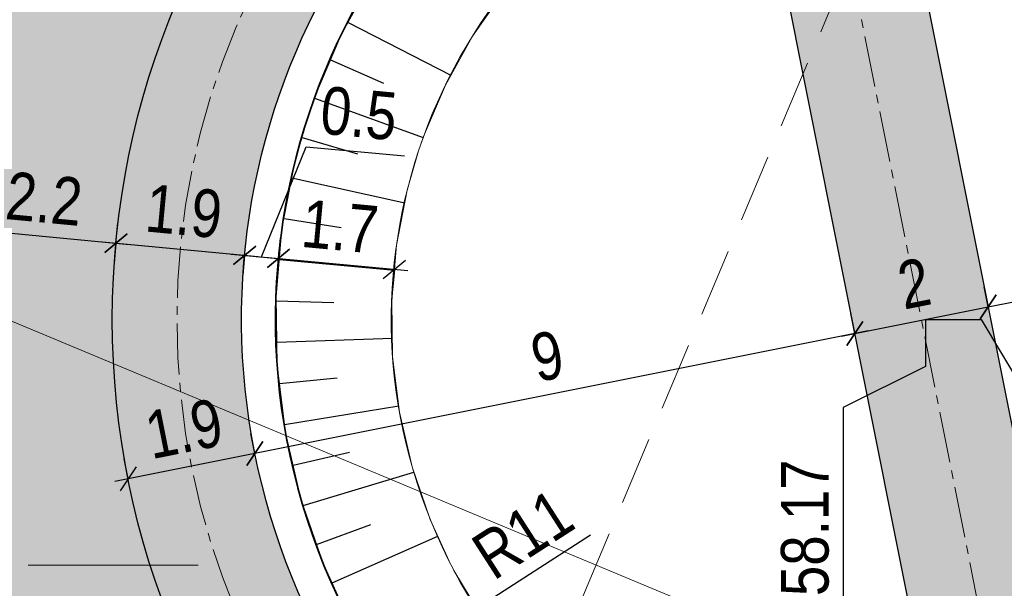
# Model space of a CAD drawing. Header units: metres. Extents: x 0 to 5465380, y 0 to 5925815.
# Tile 89 of 141: x 5463945 to 5463959, y 5925512 to 5925520. Entities that reach past the tile are written whole.
import ezdxf

# ---------------------------------------------------------------- set-up
doc = ezdxf.new("R2010")
doc.units = ezdxf.units.M
doc.linetypes.add('CENTER2', pattern=[1.125, 0.75, -0.125, 0.125, -0.125])
doc.linetypes.add('PRZER2-1', pattern=[3, 2, -1])
for name, color, linetype, lineweight in [('$DR - obrzeże 8x30', 34, 'Continuous', 30), ('$DR - osie ścieżek', 7, 'CENTER2', 15), ('$DR - wyp. chodnik', 44, 'Continuous', 5), ('$DR - zał. mapa', 250, 'Continuous', 0)]:
    doc.layers.add(name, color=color, linetype=linetype, lineweight=lineweight)
for name, color, linetype in [('$DR - wymiary', 7, 'Continuous'), ('AecObjExplode_rys 1_Vport_D5A', 7, 'Continuous'), ('AecObjExplode_rys 3_Vport_DDD', 7, 'Continuous'), ('AecObjExplode_rys 4_Vport_E22', 7, 'Continuous'), ('C-DROGI-KORYTARZE', 7, 'Continuous'), ('C-DZIALKI', 5, 'Continuous')]:
    doc.layers.add(name, color=color, linetype=linetype)
for name, color, linetype, lineweight, true_color in [('CC_Inne', 7, 'Continuous', 18, 0x0a0909), ('CC_Kanalizacja', 7, 'Continuous', 18, 0x803300), ('CC_Zakrzewienie', 7, 'PRZER2-1', 18, 0x0a0909)]:
    doc.layers.add(name, color=color, linetype=linetype, lineweight=lineweight, true_color=true_color)
doc.styles.add('ARIAL 2', font='ARIALN.TTF')
doc.dimstyles.new('LINIOWY', dxfattribs={"dimtxt": 0.7, "dimasz": 0.3, "dimexe": 0.3, "dimexo": 0, "dimgap": 0.2, "dimtad": 1, "dimzin": 9, "dimdsep": 46, "dimtxsty": 'ARIAL 2', "dimblk": 'OBLIQUE', "dimcen": 0, "dimdle": 0.2, "dimclrd": 7, "dimclre": 7, "dimclrt": 1, "dimadec": 0, "dimazin": 0, "dimtfac": 1, "dimtofl": 0, "dimtmove": 1, "dimatfit": 3, "dimldrblk": 'OBLIQUE', "dimfxl": 0.3, "dimfxlon": 1, "dimtolj": 1, "dimtzin": 1, "dimarcsym": 0})
doc.dimstyles.new('LINIOWY$4', dxfattribs={"dimtxt": 0.7, "dimasz": 0.3, "dimexe": 0.3, "dimexo": 0, "dimgap": 0.2, "dimtad": 1, "dimzin": 9, "dimdsep": 46, "dimtxsty": 'ARIAL 2', "dimblk1": 'OBLIQUE', "dimsah": 1, "dimcen": 0, "dimdle": 0.2, "dimclrd": 7, "dimclre": 7, "dimclrt": 1, "dimadec": 0, "dimazin": 0, "dimtfac": 1, "dimtofl": 0, "dimtmove": 1, "dimatfit": 3, "dimldrblk": 'OBLIQUE', "dimfxl": 0.3, "dimfxlon": 1, "dimtolj": 1, "dimtzin": 1, "dimarcsym": 0})
pattern_1 = [(37.5, (500, 0), (-0.01600031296, 0.48941323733), [0, -0.38608, 0, -0.4318, 0, -0.41275]), (7.5, (500, 0), (0.44952328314, 0.71682510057), [0, -0.20828, 0, -0.34798, 0, -0.13335]), (327.5, (499.6876, 0), (0.790992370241, 0.001437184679), [0, -0.127, 0, -0.4572, 0, -0.5969]), (317.5, (499.6876, 0), (0.76355645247, 0.22292932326), [0, -0.0635, 0, -0.29972, 0, -0.3429])]

# ---------------------------------------------------------------- blocks, each defined once
blk = doc.blocks.new('GK.6640.1913.2022 szara')
at = {"layer": 'CC_Inne', "color": 252}
blk.add_lwpolyline([(5463944.981, 5925512.264), (5463947.481, 5925512.264)], dxfattribs=at)
at = {"layer": 'CC_Kanalizacja', "color": 252}
blk.add_lwpolyline([(5463977.091, 5925502.281), (5463968.975, 5925505.74), (5463943.447, 5925516.384), (5463926.261, 5925523.627)], dxfattribs=at)
at = {"layer": 'CC_Zakrzewienie', "color": 252, "ltscale": 0.5}
blk.add_lwpolyline([(5463977.65, 5925569.937), (5463958.717, 5925565.368), (5463950.876, 5925547.321), (5463930.646, 5925543.783), (5463929.241, 5925503.739), (5463946.136, 5925495.218)], close=True, dxfattribs=at)
blk = doc.blocks.new('*D45')
at = {"layer": '$DR - wymiary', "color": 7, "lineweight": -2, "transparency": 16777216}
blk.add_line((5463963.542, 5925513.291), (5463967.814, 5925511.238), dxfattribs=at)
at = {"layer": '$DR - wymiary', "color": 7, "transparency": 16777216}
blk.add_solid([(5463967.836, 5925511.283), (5463967.793, 5925511.193), (5463968.085, 5925511.108)], dxfattribs=at)
at = {"layer": 'Defpoints', "color": 0, "transparency": 16777216}
for p in [(5463958.17, 5925515.873), (5463968.085, 5925511.108)]:
    blk.add_point(p, dxfattribs=at)
at = {"layer": '$DR - wymiary', "color": 1, "transparency": 16777216, "insert": (5463964.529, 5925513.429), "char_height": 0.7, "attachment_point": 5, "rotation": 334.3339, "style": 'ARIAL 2'}
blk.add_mtext('\\A1;R11', dxfattribs=at)
blk = doc.blocks.new('_OBLIQUE')
at = {"color": 0, "linetype": 'ByBlock'}
blk.add_line((-0.5, -0.5), (0.5, 0.5), dxfattribs=at)
blk = doc.blocks.new('*D46')
at = {"layer": '$DR - wymiary', "color": 7, "lineweight": -2, "transparency": 16777216}
blk.add_line((5463953.247, 5925512.705), (5463949.172, 5925510.083), dxfattribs=at)
at = {"layer": '$DR - wymiary', "color": 7, "transparency": 16777216}
blk.add_solid([(5463949.145, 5925510.125), (5463949.199, 5925510.041), (5463948.92, 5925509.921)], dxfattribs=at)
at = {"layer": 'Defpoints', "color": 0, "transparency": 16777216}
for p in [(5463958.17, 5925515.873), (5463948.92, 5925509.921)]:
    blk.add_point(p, dxfattribs=at)
at = {"layer": '$DR - wymiary', "color": 1, "transparency": 16777216, "insert": (5463952.251, 5925512.72), "char_height": 0.7, "attachment_point": 5, "rotation": 32.7584, "style": 'ARIAL 2'}
blk.add_mtext('\\A1;R11', dxfattribs=at)
blk = doc.blocks.new('*D74')
at = {"layer": '$DR - wymiary', "color": 7, "lineweight": -2, "transparency": 16777216}
for p, q in [((5463944.061, 5925517.199), (5463944.09, 5925517.498)), ((5463946.273, 5925516.991), (5463946.301, 5925517.29)), ((5463943.862, 5925517.218), (5463946.472, 5925516.973))]:
    blk.add_line(p, q, dxfattribs=at)
at = {"layer": 'Defpoints', "color": 0, "transparency": 16777216}
for p in [(5463944.061, 5925517.199), (5463946.273, 5925516.991), (5463946.273, 5925516.991)]:
    blk.add_point(p, dxfattribs=at)
at = {"layer": '$DR - wymiary', "color": 7, "lineweight": -2, "transparency": 16777216, "xscale": 0.3, "yscale": 0.3, "zscale": 0.3}
for p, rotation in [((5463944.061, 5925517.199), 174.6285203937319), ((5463946.273, 5925516.991), 354.6285203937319)]:
    blk.add_blockref('_OBLIQUE', p, dxfattribs=dict(at, rotation=rotation))
at = {"layer": '$DR - wymiary', "color": 1, "transparency": 16777216, "insert": (5463945.219, 5925517.644), "char_height": 0.7, "attachment_point": 5, "rotation": 354.6285, "style": 'ARIAL 2'}
blk.add_mtext('\\A1;2.2', dxfattribs=at)
blk = doc.blocks.new('*D75')
at = {"layer": '$DR - wymiary', "color": 7, "lineweight": -2, "transparency": 16777216}
for p, q in [((5463946.074, 5925517.01), (5463948.363, 5925516.795)), ((5463946.273, 5925516.991), (5463946.245, 5925516.693)), ((5463948.164, 5925516.813), (5463948.136, 5925516.515))]:
    blk.add_line(p, q, dxfattribs=at)
at = {"layer": 'Defpoints', "color": 0, "transparency": 16777216}
for p in [(5463946.273, 5925516.991), (5463948.164, 5925516.813), (5463948.164, 5925516.813)]:
    blk.add_point(p, dxfattribs=at)
at = {"layer": '$DR - wymiary', "color": 7, "lineweight": -2, "transparency": 16777216, "xscale": 0.3, "yscale": 0.3, "zscale": 0.3}
for p, rotation in [((5463946.273, 5925516.991), 174.6285203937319), ((5463948.164, 5925516.813), 354.6285203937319)]:
    blk.add_blockref('_OBLIQUE', p, dxfattribs=dict(at, rotation=rotation))
at = {"layer": '$DR - wymiary', "color": 1, "transparency": 16777216, "insert": (5463947.271, 5925517.457), "char_height": 0.7, "attachment_point": 5, "rotation": 354.6285, "style": 'ARIAL 2'}
blk.add_mtext('\\A1;1.9', dxfattribs=at)
blk = doc.blocks.new('*D76')
at = {"layer": '$DR - wymiary', "color": 7, "lineweight": -2, "transparency": 16777216}
for p, q in [((5463948.413, 5925516.79), (5463949.069, 5925518.408)), ((5463949.069, 5925518.408), (5463950.512, 5925518.272)), ((5463948.662, 5925516.767), (5463948.69, 5925517.065)), ((5463947.965, 5925516.832), (5463948.861, 5925516.748)), ((5463948.164, 5925516.813), (5463948.136, 5925516.515))]:
    blk.add_line(p, q, dxfattribs=at)
at = {"layer": 'Defpoints', "color": 0, "transparency": 16777216}
for p in [(5463948.164, 5925516.813), (5463948.662, 5925516.767), (5463948.662, 5925516.767)]:
    blk.add_point(p, dxfattribs=at)
at = {"layer": '$DR - wymiary', "color": 7, "lineweight": -2, "transparency": 16777216, "xscale": 0.3, "yscale": 0.3, "zscale": 0.3}
for p, rotation in [((5463948.164, 5925516.813), 174.6285203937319), ((5463948.662, 5925516.767), 354.6285203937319)]:
    blk.add_blockref('_OBLIQUE', p, dxfattribs=dict(at, rotation=rotation))
at = {"layer": '$DR - wymiary', "color": 1, "transparency": 16777216, "insert": (5463949.843, 5925518.895), "char_height": 0.7, "attachment_point": 5, "rotation": 354.6285, "style": 'ARIAL 2'}
blk.add_mtext('\\A1;0.5', dxfattribs=at)
blk = doc.blocks.new('*D77')
at = {"layer": '$DR - wymiary', "color": 7, "lineweight": -2, "transparency": 16777216}
for p, q in [((5463948.662, 5925516.767), (5463948.69, 5925517.065)), ((5463948.463, 5925516.785), (5463950.564, 5925516.588)), ((5463950.365, 5925516.607), (5463950.337, 5925516.308))]:
    blk.add_line(p, q, dxfattribs=at)
at = {"layer": 'Defpoints', "color": 0, "transparency": 16777216}
for p in [(5463948.662, 5925516.767), (5463950.365, 5925516.607), (5463950.365, 5925516.607)]:
    blk.add_point(p, dxfattribs=at)
at = {"layer": '$DR - wymiary', "color": 7, "lineweight": -2, "transparency": 16777216, "xscale": 0.3, "yscale": 0.3, "zscale": 0.3}
for p, rotation in [((5463948.662, 5925516.767), 174.6285203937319), ((5463950.365, 5925516.607), 354.6285203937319)]:
    blk.add_blockref('_OBLIQUE', p, dxfattribs=dict(at, rotation=rotation))
at = {"layer": '$DR - wymiary', "color": 1, "transparency": 16777216, "insert": (5463949.565, 5925517.236), "char_height": 0.7, "attachment_point": 5, "rotation": 354.6285, "style": 'ARIAL 2'}
blk.add_mtext('\\A1;1.7', dxfattribs=at)
blk = doc.blocks.new('*D90')
at = {"layer": '$DR - wymiary', "color": 7, "lineweight": -2, "transparency": 16777216}
for p, q in [((5463959.089, 5925516.056), (5463959.03, 5925516.35)), ((5463956.932, 5925515.625), (5463959.285, 5925516.095)), ((5463957.128, 5925515.664), (5463957.069, 5925515.959))]:
    blk.add_line(p, q, dxfattribs=at)
at = {"layer": 'Defpoints', "color": 0, "transparency": 16777216}
for p in [(5463959.089, 5925516.056), (5463959.089, 5925516.056), (5463957.128, 5925515.664)]:
    blk.add_point(p, dxfattribs=at)
at = {"layer": '$DR - wymiary', "color": 7, "lineweight": -2, "transparency": 16777216, "xscale": 0.3, "yscale": 0.3, "zscale": 0.3}
for p, rotation in [((5463959.089, 5925516.056), 11.29453824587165), ((5463957.128, 5925515.664), 191.2945382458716)]:
    blk.add_blockref('_OBLIQUE', p, dxfattribs=dict(at, rotation=rotation))
at = {"layer": '$DR - wymiary', "color": 1, "transparency": 16777216, "insert": (5463958.001, 5925516.401), "char_height": 0.7, "attachment_point": 5, "rotation": 11.2945, "style": 'ARIAL 2'}
blk.add_mtext('\\A1;2', dxfattribs=at)
blk = doc.blocks.new('*D91')
at = {"layer": '$DR - wymiary', "color": 7, "lineweight": -2, "transparency": 16777216}
for p, q in [((5463968.026, 5925517.841), (5463967.967, 5925518.135)), ((5463958.893, 5925516.017), (5463968.222, 5925517.88)), ((5463959.089, 5925516.056), (5463959.03, 5925516.35))]:
    blk.add_line(p, q, dxfattribs=at)
at = {"layer": 'Defpoints', "color": 0, "transparency": 16777216}
for p in [(5463968.026, 5925517.841), (5463968.026, 5925517.841), (5463959.089, 5925516.056)]:
    blk.add_point(p, dxfattribs=at)
at = {"layer": '$DR - wymiary', "color": 7, "lineweight": -2, "transparency": 16777216, "xscale": 0.3, "yscale": 0.3, "zscale": 0.3}
for p, rotation in [((5463968.026, 5925517.841), 11.29453824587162), ((5463959.089, 5925516.056), 191.2945382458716)]:
    blk.add_blockref('_OBLIQUE', p, dxfattribs=dict(at, rotation=rotation))
at = {"layer": '$DR - wymiary', "color": 1, "transparency": 16777216, "insert": (5463963.448, 5925517.495), "char_height": 0.7, "attachment_point": 5, "rotation": 11.2945, "style": 'ARIAL 2'}
blk.add_mtext('\\A1;9.1', dxfattribs=at)
blk = doc.blocks.new('*D93')
at = {"layer": '$DR - wymiary', "color": 7, "lineweight": -2, "transparency": 16777216}
for p, q in [((5463957.128, 5925515.664), (5463957.069, 5925515.959)), ((5463957.324, 5925515.704), (5463948.119, 5925513.865)), ((5463948.315, 5925513.904), (5463948.256, 5925514.199))]:
    blk.add_line(p, q, dxfattribs=at)
at = {"layer": 'Defpoints', "color": 0, "transparency": 16777216}
for p in [(5463957.128, 5925515.664), (5463948.315, 5925513.904), (5463948.315, 5925513.904)]:
    blk.add_point(p, dxfattribs=at)
at = {"layer": '$DR - wymiary', "color": 7, "lineweight": -2, "transparency": 16777216, "xscale": 0.3, "yscale": 0.3, "zscale": 0.3}
for p, rotation in [((5463957.128, 5925515.664), 11.2945382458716), ((5463948.315, 5925513.904), 191.2945382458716)]:
    blk.add_blockref('_OBLIQUE', p, dxfattribs=dict(at, rotation=rotation))
at = {"layer": '$DR - wymiary', "color": 1, "transparency": 16777216, "insert": (5463952.612, 5925515.331), "char_height": 0.7, "attachment_point": 5, "rotation": 11.2945, "style": 'ARIAL 2'}
blk.add_mtext('\\A1;9', dxfattribs=at)
blk = doc.blocks.new('*D94')
at = {"layer": '$DR - wymiary', "color": 7, "lineweight": -2, "transparency": 16777216}
for p, q in [((5463948.315, 5925513.904), (5463948.256, 5925514.199)), ((5463948.511, 5925513.943), (5463946.256, 5925513.493)), ((5463946.452, 5925513.532), (5463946.393, 5925513.826))]:
    blk.add_line(p, q, dxfattribs=at)
at = {"layer": 'Defpoints', "color": 0, "transparency": 16777216}
for p in [(5463948.315, 5925513.904), (5463946.452, 5925513.532), (5463946.452, 5925513.532)]:
    blk.add_point(p, dxfattribs=at)
at = {"layer": '$DR - wymiary', "color": 7, "lineweight": -2, "transparency": 16777216, "xscale": 0.3, "yscale": 0.3, "zscale": 0.3}
for p, rotation in [((5463948.315, 5925513.904), 11.2945382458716), ((5463946.452, 5925513.532), 191.2945382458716)]:
    blk.add_blockref('_OBLIQUE', p, dxfattribs=dict(at, rotation=rotation))
at = {"layer": '$DR - wymiary', "color": 1, "transparency": 16777216, "insert": (5463947.274, 5925514.265), "char_height": 0.7, "attachment_point": 5, "rotation": 11.2945, "style": 'ARIAL 2'}
blk.add_mtext('\\A1;1.9', dxfattribs=at)
blk = doc.blocks.new('*D125')
at = {"layer": '$DR - wymiary', "color": 7, "lineweight": -2, "transparency": 16777216}
blk.add_line((5463946.79, 5925502.921), (5463948.896, 5925505.318), dxfattribs=at)
at = {"layer": '$DR - wymiary', "color": 7, "transparency": 16777216}
blk.add_solid([(5463948.859, 5925505.351), (5463948.934, 5925505.285), (5463949.094, 5925505.543)], dxfattribs=at)
at = {"layer": 'Defpoints', "color": 0, "transparency": 16777216}
for p in [(5463958.17, 5925515.873), (5463949.094, 5925505.543)]:
    blk.add_point(p, dxfattribs=at)
at = {"layer": '$DR - wymiary', "color": 1, "transparency": 16777216, "insert": (5463947.326, 5925504.375), "char_height": 0.7, "attachment_point": 5, "rotation": 48.696, "style": 'ARIAL 2'}
blk.add_mtext('\\A1;R13.75', dxfattribs=at)
blk = doc.blocks.new('*D133')
at = {"layer": '$DR - wymiary', "color": 7, "lineweight": -2, "transparency": 16777216}
for p, q in [((5463958.17, 5925515.873), (5463958.986, 5925515.873)), ((5463958.986, 5925515.873), (5463959.586, 5925514.871)), ((5463959.586, 5925514.871), (5463964.552, 5925514.871))]:
    blk.add_line(p, q, dxfattribs=at)
at = {"layer": 'Defpoints', "color": 0, "transparency": 16777216}
for p in [(5463958.17, 5925515.873), (5463960.186, 5925514.871), (0, 0)]:
    blk.add_point(p, dxfattribs=at)
at = {"layer": '$DR - wymiary', "color": 1, "transparency": 16777216, "insert": (5463962.469, 5925515.428), "char_height": 0.7, "attachment_point": 5, "style": 'ARIAL 2'}
blk.add_mtext('\\A1;5925515.87', dxfattribs=at)
blk = doc.blocks.new('*D134')
at = {"layer": '$DR - wymiary', "color": 7, "lineweight": -2, "transparency": 16777216}
for p, q in [((5463958.17, 5925515.873), (5463958.17, 5925515.181)), ((5463958.17, 5925515.181), (5463956.957, 5925514.581)), ((5463956.957, 5925514.581), (5463956.957, 5925509.614))]:
    blk.add_line(p, q, dxfattribs=at)
at = {"layer": 'Defpoints', "color": 0, "transparency": 16777216}
for p in [(5463958.17, 5925515.873), (5463956.957, 5925513.981), (0, 0)]:
    blk.add_point(p, dxfattribs=at)
at = {"layer": '$DR - wymiary', "color": 1, "transparency": 16777216, "insert": (5463956.399, 5925511.698), "char_height": 0.7, "attachment_point": 5, "rotation": 90, "style": 'ARIAL 2'}
blk.add_mtext('\\A1;5463958.17', dxfattribs=at)
blk = doc.blocks.new('*D135')
at = {"layer": '$DR - wymiary', "color": 7, "lineweight": -2, "transparency": 16777216}
for p, q in [((5463954.935, 5925543.267), (5463950.079, 5925543.267)), ((5463955.535, 5925542.11), (5463954.935, 5925543.267)), ((5463956.528, 5925542.11), (5463955.535, 5925542.11))]:
    blk.add_line(p, q, dxfattribs=at)
at = {"layer": 'Defpoints', "color": 0, "transparency": 16777216}
for p in [(5463954.335, 5925543.267), (5463956.528, 5925542.11), (0, 0)]:
    blk.add_point(p, dxfattribs=at)
at = {"layer": '$DR - wymiary', "color": 1, "transparency": 16777216, "insert": (5463952.107, 5925543.825), "char_height": 0.7, "attachment_point": 5, "style": 'ARIAL 2'}
blk.add_mtext('\\A1;5925542.11', dxfattribs=at)
blk = doc.blocks.new('*D136')
at = {"layer": '$DR - wymiary', "color": 7, "lineweight": -2, "transparency": 16777216}
blk.add_line((5463956.528, 5925542.11), (5463956.528, 5925536.093), dxfattribs=at)
at = {"layer": 'Defpoints', "color": 0, "transparency": 16777216}
for p in [(5463956.528, 5925542.11), (5463956.528, 5925540.459), (0, 0)]:
    blk.add_point(p, dxfattribs=at)
at = {"layer": '$DR - wymiary', "color": 1, "transparency": 16777216, "insert": (5463955.971, 5925538.176), "char_height": 0.7, "attachment_point": 5, "rotation": 90, "style": 'ARIAL 2'}
blk.add_mtext('\\A1;5463956.53', dxfattribs=at)
blk = doc.blocks.new('*D137')
at = {"layer": '$DR - wymiary', "color": 7, "lineweight": -2, "transparency": 16777216}
blk.add_line((5463958.724, 5925585.382), (5463964.93, 5925585.382), dxfattribs=at)
at = {"layer": 'Defpoints', "color": 0, "transparency": 16777216}
for p in [(5463958.724, 5925585.382), (5463960.561, 5925585.382), (0, 0)]:
    blk.add_point(p, dxfattribs=at)
at = {"layer": '$DR - wymiary', "color": 1, "transparency": 16777216, "insert": (5463962.845, 5925585.94), "char_height": 0.7, "attachment_point": 5, "style": 'ARIAL 2'}
blk.add_mtext('\\A1;5925585.38', dxfattribs=at)
blk = doc.blocks.new('*D138')
at = {"layer": '$DR - wymiary', "color": 7, "lineweight": -2, "transparency": 16777216}
blk.add_line((5463958.724, 5925585.382), (5463958.724, 5925592.131), dxfattribs=at)
at = {"layer": 'Defpoints', "color": 0, "transparency": 16777216}
for p in [(5463958.724, 5925587.769), (5463958.724, 5925585.382), (0, 0)]:
    blk.add_point(p, dxfattribs=at)
at = {"layer": '$DR - wymiary', "color": 1, "transparency": 16777216, "insert": (5463958.166, 5925590.05), "char_height": 0.7, "attachment_point": 5, "rotation": 90, "style": 'ARIAL 2'}
blk.add_mtext('\\A1;5463958.72', dxfattribs=at)
blk = doc.blocks.new('AecObjExplode_rys 1_Vport_D5A')
at = {"layer": 'C-DROGI-KORYTARZE', "color": 92, "linetype": 'Continuous', "lineweight": 9}
for p, q in [((5463949.586, 5925520.058), (5463950.071, 5925520.932)), ((5463951.512, 5925520.032), (5463951.984, 5925520.705)), ((5463949.196, 5925519.138), (5463949.586, 5925520.058)), ((5463951.114, 5925519.313), (5463951.512, 5925520.032)), ((5463950.793, 5925518.557), (5463951.114, 5925519.313)), ((5463949.108, 5925518.884), (5463949.184, 5925519.105)), ((5463949.184, 5925519.105), (5463949.196, 5925519.138)), ((5463948.904, 5925518.182), (5463949.108, 5925518.884)), ((5463950.721, 5925518.348), (5463950.784, 5925518.53)), ((5463950.784, 5925518.53), (5463950.793, 5925518.557)), ((5463950.553, 5925517.771), (5463950.721, 5925518.348)), ((5463948.713, 5925517.201), (5463948.904, 5925518.182)), ((5463950.396, 5925516.964), (5463950.553, 5925517.771)), ((5463948.626, 5925516.205), (5463948.713, 5925517.201)), ((5463950.325, 5925516.146), (5463950.396, 5925516.964)), ((5463948.644, 5925515.206), (5463948.626, 5925516.205)), ((5463950.339, 5925515.324), (5463950.325, 5925516.146)), ((5463950.44, 5925514.509), (5463950.339, 5925515.324)), ((5463948.765, 5925514.214), (5463948.644, 5925515.206)), ((5463950.624, 5925513.708), (5463950.44, 5925514.509)), ((5463948.99, 5925513.24), (5463948.765, 5925514.214)), ((5463950.892, 5925512.932), (5463950.624, 5925513.708)), ((5463949.316, 5925512.295), (5463948.99, 5925513.24)), ((5463951.17, 5925512.321), (5463950.892, 5925512.932)), ((5463949.654, 5925511.551), (5463949.316, 5925512.295)), ((5463951.239, 5925512.187), (5463951.17, 5925512.321)), ((5463951.662, 5925511.483), (5463951.239, 5925512.187))]:
    blk.add_line(p, q, dxfattribs=at)
at = {"layer": 'C-DROGI-KORYTARZE', "color": 54, "linetype": 'Continuous', "lineweight": -3}
for p, q in [((5463949.683, 5925520.232, 44.31), (5463951.194, 5925519.456, 44)), ((5463949.426, 5925519.681, 44.33), (5463950.205, 5925519.342, 44.165)), ((5463949.19, 5925519.121, 44.348), (5463950.788, 5925518.543, 44)), ((5463949.008, 5925518.541, 44.363), (5463949.823, 5925518.303, 44.182)), ((5463948.859, 5925517.952, 44.378), (5463950.516, 5925517.582, 44)), ((5463948.743, 5925517.355, 44.391), (5463949.582, 5925517.223, 44.195)), ((5463948.674, 5925516.751, 44.403), (5463950.364, 5925516.595, 44)), ((5463948.627, 5925516.145, 44.414), (5463949.476, 5925516.12, 44.207)), ((5463948.638, 5925515.536, 44.423), (5463950.335, 5925515.596, 44)), ((5463948.677, 5925514.93, 44.431), (5463949.522, 5925515.014, 44.216)), ((5463948.752, 5925514.327, 44.438), (5463950.428, 5925514.602, 44)), ((5463948.877, 5925513.732, 44.444), (5463949.704, 5925513.922, 44.222)), ((5463949.024, 5925513.142, 44.448), (5463950.652, 5925513.628, 44)), ((5463949.222, 5925512.567, 44.451), (5463950.018, 5925512.861, 44.225)), ((5463949.448, 5925512.003, 44.453), (5463951.001, 5925512.692, 44))]:
    blk.add_line(p, q, dxfattribs=at)
at = {"layer": 'C-DZIALKI', "color": 7, "linetype": 'Continuous', "lineweight": 35}
blk.add_arc((5463958.17, 5925515.873), 9.55, 293.1971, 291.9971, dxfattribs=at)
at = {"layer": 'C-DZIALKI', "color": 92, "linetype": 'Continuous', "lineweight": 9}
blk.add_arc((5463958.17, 5925515.873), 7.85, 293.327, 291.8672, dxfattribs=at)
blk = doc.blocks.new('AecObjExplode_rys 4_Vport_E22')
at = {"layer": 'C-DROGI-KORYTARZE', "color": 92, "linetype": 'Continuous', "lineweight": 9}
for p, q in [((5463949.586, 5925520.058), (5463950.071, 5925520.932)), ((5463951.512, 5925520.032), (5463951.984, 5925520.705)), ((5463949.196, 5925519.138), (5463949.586, 5925520.058)), ((5463951.114, 5925519.313), (5463951.512, 5925520.032)), ((5463950.793, 5925518.557), (5463951.114, 5925519.313)), ((5463949.108, 5925518.884), (5463949.184, 5925519.105)), ((5463949.184, 5925519.105), (5463949.196, 5925519.138)), ((5463948.904, 5925518.182), (5463949.108, 5925518.884)), ((5463950.721, 5925518.348), (5463950.784, 5925518.53)), ((5463950.784, 5925518.53), (5463950.793, 5925518.557)), ((5463950.553, 5925517.771), (5463950.721, 5925518.348)), ((5463948.713, 5925517.201), (5463948.904, 5925518.182)), ((5463950.396, 5925516.964), (5463950.553, 5925517.771)), ((5463948.626, 5925516.205), (5463948.713, 5925517.201)), ((5463950.325, 5925516.146), (5463950.396, 5925516.964)), ((5463948.644, 5925515.206), (5463948.626, 5925516.205)), ((5463950.339, 5925515.324), (5463950.325, 5925516.146)), ((5463950.44, 5925514.509), (5463950.339, 5925515.324)), ((5463948.765, 5925514.214), (5463948.644, 5925515.206)), ((5463950.624, 5925513.708), (5463950.44, 5925514.509)), ((5463948.99, 5925513.24), (5463948.765, 5925514.214)), ((5463950.892, 5925512.932), (5463950.624, 5925513.708)), ((5463949.316, 5925512.295), (5463948.99, 5925513.24)), ((5463951.17, 5925512.321), (5463950.892, 5925512.932)), ((5463949.654, 5925511.551), (5463949.316, 5925512.295)), ((5463951.239, 5925512.187), (5463951.17, 5925512.321)), ((5463951.662, 5925511.483), (5463951.239, 5925512.187))]:
    blk.add_line(p, q, dxfattribs=at)
at = {"layer": 'C-DROGI-KORYTARZE', "color": 54, "linetype": 'Continuous', "lineweight": -3}
for p, q in [((5463949.683, 5925520.232, 44.31), (5463951.194, 5925519.456, 44)), ((5463949.426, 5925519.681, 44.33), (5463950.205, 5925519.342, 44.165)), ((5463949.19, 5925519.121, 44.348), (5463950.788, 5925518.543, 44)), ((5463949.008, 5925518.541, 44.363), (5463949.823, 5925518.303, 44.182)), ((5463948.859, 5925517.952, 44.378), (5463950.516, 5925517.582, 44)), ((5463948.743, 5925517.355, 44.391), (5463949.582, 5925517.223, 44.195)), ((5463948.674, 5925516.751, 44.403), (5463950.364, 5925516.595, 44)), ((5463948.627, 5925516.145, 44.414), (5463949.476, 5925516.12, 44.207)), ((5463948.638, 5925515.536, 44.423), (5463950.335, 5925515.596, 44)), ((5463948.677, 5925514.93, 44.431), (5463949.522, 5925515.014, 44.216)), ((5463948.752, 5925514.327, 44.438), (5463950.428, 5925514.602, 44)), ((5463948.877, 5925513.732, 44.444), (5463949.704, 5925513.922, 44.222)), ((5463949.024, 5925513.142, 44.448), (5463950.652, 5925513.628, 44)), ((5463949.222, 5925512.567, 44.451), (5463950.018, 5925512.861, 44.225)), ((5463949.448, 5925512.003, 44.453), (5463951.001, 5925512.692, 44))]:
    blk.add_line(p, q, dxfattribs=at)
at = {"layer": 'C-DZIALKI', "color": 7, "linetype": 'Continuous', "lineweight": 35}
blk.add_arc((5463958.17, 5925515.873), 9.55, 293.1971, 291.9971, dxfattribs=at)
at = {"layer": 'C-DZIALKI', "color": 92, "linetype": 'Continuous', "lineweight": 9}
blk.add_arc((5463958.17, 5925515.873), 7.85, 293.327, 291.8672, dxfattribs=at)
blk = doc.blocks.new('AecObjExplode_rys 3_Vport_DDD')
at = {"layer": 'C-DROGI-KORYTARZE', "color": 92, "linetype": 'Continuous', "lineweight": 9}
for p, q in [((5463949.586, 5925520.058), (5463950.071, 5925520.932)), ((5463951.512, 5925520.032), (5463951.984, 5925520.705)), ((5463949.196, 5925519.138), (5463949.586, 5925520.058)), ((5463951.114, 5925519.313), (5463951.512, 5925520.032)), ((5463950.793, 5925518.557), (5463951.114, 5925519.313)), ((5463949.108, 5925518.884), (5463949.184, 5925519.105)), ((5463949.184, 5925519.105), (5463949.196, 5925519.138)), ((5463948.904, 5925518.182), (5463949.108, 5925518.884)), ((5463950.721, 5925518.348), (5463950.784, 5925518.53)), ((5463950.784, 5925518.53), (5463950.793, 5925518.557)), ((5463950.553, 5925517.771), (5463950.721, 5925518.348)), ((5463948.713, 5925517.201), (5463948.904, 5925518.182)), ((5463950.396, 5925516.964), (5463950.553, 5925517.771)), ((5463948.626, 5925516.205), (5463948.713, 5925517.201)), ((5463950.325, 5925516.146), (5463950.396, 5925516.964)), ((5463948.644, 5925515.206), (5463948.626, 5925516.205)), ((5463950.339, 5925515.324), (5463950.325, 5925516.146)), ((5463950.44, 5925514.509), (5463950.339, 5925515.324)), ((5463948.765, 5925514.214), (5463948.644, 5925515.206)), ((5463950.624, 5925513.708), (5463950.44, 5925514.509)), ((5463948.99, 5925513.24), (5463948.765, 5925514.214)), ((5463950.892, 5925512.932), (5463950.624, 5925513.708)), ((5463949.316, 5925512.295), (5463948.99, 5925513.24)), ((5463951.17, 5925512.321), (5463950.892, 5925512.932)), ((5463949.654, 5925511.551), (5463949.316, 5925512.295)), ((5463951.239, 5925512.187), (5463951.17, 5925512.321)), ((5463951.662, 5925511.483), (5463951.239, 5925512.187))]:
    blk.add_line(p, q, dxfattribs=at)
at = {"layer": 'C-DROGI-KORYTARZE', "color": 54, "linetype": 'Continuous', "lineweight": -3}
for p, q in [((5463949.683, 5925520.232, 44.31), (5463951.194, 5925519.456, 44)), ((5463949.426, 5925519.681, 44.33), (5463950.205, 5925519.342, 44.165)), ((5463949.19, 5925519.121, 44.348), (5463950.788, 5925518.543, 44)), ((5463949.008, 5925518.541, 44.363), (5463949.823, 5925518.303, 44.182)), ((5463948.859, 5925517.952, 44.378), (5463950.516, 5925517.582, 44)), ((5463948.743, 5925517.355, 44.391), (5463949.582, 5925517.223, 44.195)), ((5463948.674, 5925516.751, 44.403), (5463950.364, 5925516.595, 44)), ((5463948.627, 5925516.145, 44.414), (5463949.476, 5925516.12, 44.207)), ((5463948.638, 5925515.536, 44.423), (5463950.335, 5925515.596, 44)), ((5463948.677, 5925514.93, 44.431), (5463949.522, 5925515.014, 44.216)), ((5463948.752, 5925514.327, 44.438), (5463950.428, 5925514.602, 44)), ((5463948.877, 5925513.732, 44.444), (5463949.704, 5925513.922, 44.222)), ((5463949.024, 5925513.142, 44.448), (5463950.652, 5925513.628, 44)), ((5463949.222, 5925512.567, 44.451), (5463950.018, 5925512.861, 44.225)), ((5463949.448, 5925512.003, 44.453), (5463951.001, 5925512.692, 44))]:
    blk.add_line(p, q, dxfattribs=at)
at = {"layer": 'C-DZIALKI', "color": 7, "linetype": 'Continuous', "lineweight": 35}
blk.add_arc((5463958.17, 5925515.873), 9.55, 293.1971, 291.9971, dxfattribs=at)
at = {"layer": 'C-DZIALKI', "color": 92, "linetype": 'Continuous', "lineweight": 9}
blk.add_arc((5463958.17, 5925515.873), 7.85, 293.327, 291.8672, dxfattribs=at)

msp = doc.modelspace()

# ---------------------------------------------------------------- hatches: boundary and pattern name
at = {"layer": '$DR - wyp. chodnik'}
h = msp.add_hatch(dxfattribs=at)
h.set_pattern_fill('AR-SAND', color=256, scale=0.01)
h.set_pattern_definition(pattern_1)
h.paths.add_polyline_path([(5463958.811, 5925573.433, 1.284126), (5463952.971, 5925595.856), (5463945.622, 5925613.63), (5463944.143, 5925613.018), (5463946.37, 5925607.633, 0.194771), (5463934.37, 5925592.77, 0.959366), (5463910.944, 5925588.139, 1.531072), (5463902.406, 5925567.988), (5463893.559, 5925564.306, 0.384254), (5463887.764, 5925552.083), (5463862.231, 5925541.456), (5463863.153, 5925539.241), (5463888.637, 5925549.847), (5463903.669, 5925513.728), (5463903.08, 5925513.225), (5463904.38, 5925511.705), (5463904.595, 5925511.889), (5463910.657, 5925504.009), (5463924.399, 5925502.717), (5463924.162, 5925500.211), (5463926.552, 5925499.986), (5463926.788, 5925502.493), (5463940.548, 5925501.199), (5463939.758, 5925492.8), (5463941.75, 5925492.612), (5463945.889, 5925536.637, 1.642027), (5463958.177, 5925553.955)])
h.paths.add_polyline_path([(5463914.368, 5925570.584, -0.565703), (5463929.546, 5925559.395), (5463926.129, 5925523.186), (5463905.587, 5925514.846), (5463890.146, 5925551.946, -0.414214), (5463894.404, 5925562.275)], flags=16)
h.paths.add_polyline_path([(5463892.202, 5925579.937, -1), (5463912.302, 5925579.937, -1)], flags=16)
h.paths.add_polyline_path([(5463910.621, 5925571.408, 0.241691), (5463914.061, 5925581.767, 0.332), (5463928.141, 5925579.302), (5463928.394, 5925578.805)], flags=16)
h.paths.add_polyline_path([(5463921.709, 5925573.639), (5463929.394, 5925576.838), (5463944.809, 5925546.509), (5463940.735, 5925503.19), (5463926.976, 5925504.484), (5463932.165, 5925559.475, 0.382129)], flags=16)
h.paths.add_polyline_path([(5463912.703, 5925589.968, -1), (5463932.803, 5925589.968, -1)], flags=16)
h.paths.add_polyline_path([(5463929.85, 5925580.354, 0.111618), (5463933.295, 5925584.342, 0.375671), (5463956.374, 5925560.041), (5463956.18, 5925554.068, 0.258572), (5463946.204, 5925548.178)], flags=16)
h.paths.add_polyline_path([(5463947.101, 5925605.865), (5463951.602, 5925594.979, 0.663307), (5463956.814, 5925573.586), (5463956.436, 5925561.944, -0.732242)], flags=16)
h.paths.add_polyline_path([(5463948.674, 5925585.382, -1), (5463968.774, 5925585.382, -1)], flags=16)
h.paths.add_polyline_path([(5463956.118, 5925552.165), (5463955.923, 5925546.165, 8.05786), (5463957.918, 5925545.968), (5463958.115, 5925552.043, -20.041857)], flags=16)
h.paths.add_polyline_path([(5463926.126, 5925521.027), (5463924.587, 5925504.708), (5463911.711, 5925505.919), (5463906.286, 5925512.971)], flags=16)
h = msp.add_hatch(dxfattribs=at)
h.set_pattern_fill('AR-SAND', color=256, scale=0.01)
h.set_pattern_definition([(37.5, (0, 0), (-0.01600031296, 0.48941323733), [0, -0.38608, 0, -0.4318, 0, -0.41275]), (7.5, (0, 0), (0.44952328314, 0.71682510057), [0, -0.20828, 0, -0.34798, 0, -0.13335]), (327.5, (-0.3124, 0), (0.790992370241, 0.001437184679), [0, -0.127, 0, -0.4572, 0, -0.5969]), (317.5, (-0.3124, 0), (0.76355645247, 0.22292932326), [0, -0.0635, 0, -0.29972, 0, -0.3429])])
h.paths.add_polyline_path([(5463962.423, 5925527.04, -0.64351), (5463962.135, 5925531.582, -0.418207), (5463945.889, 5925536.637), (5463941.794, 5925493.085, -0.483548), (5463947.944, 5925488.225, -0.452883), (5463961.431, 5925500.091, -0.824957), (5463961.168, 5925504.305, -0.490584), (5463946.22, 5925515.873, -0.525282)])
h.paths.add_polyline_path([(5463946.415, 5925523.006), (5463947.256, 5925531.949, 0.126926), (5463953.333, 5925528.744, 0.168021)], flags=16)
h.paths.add_polyline_path([(5463945.292, 5925511.055, 0.204983), (5463952.764, 5925503.23, 0.075674), (5463952.869, 5925500.524, 0.132857), (5463947.635, 5925495.307, 0.117384), (5463943.938, 5925496.661)], flags=16)
h = msp.add_hatch(dxfattribs=at)
h.set_pattern_fill('AR-SAND', color=256, scale=0.01)
h.set_pattern_definition(pattern_1)
h.paths.add_polyline_path([(5463970.12, 5925515.873, 1), (5463946.22, 5925515.873, 1)])
h.paths.add_polyline_path([(5463961.049, 5925506.244), (5463957.129, 5925525.869, -0.910718)], flags=16)
h.paths.add_polyline_path([(5463959.085, 5925505.864, -0.899288), (5463955.171, 5925525.465)], flags=16)

# ---------------------------------------------------------------- linework, layer by layer
at = {"layer": '$DR - obrzeże 8x30', "flags": 128}
for points in [[(5463957.129, 5925525.869), (5463961.049, 5925506.244, 0.910718)], [(5463955.171, 5925525.465), (5463959.085, 5925505.864, -0.899288)]]:
    msp.add_lwpolyline(points, format="xyb", close=True, dxfattribs=at)
at = {"layer": '$DR - obrzeże 8x30'}
msp.add_circle((5463958.17, 5925515.873), 11.95, dxfattribs=at)
at = {"layer": '$DR - osie ścieżek', "flags": 128}
msp.add_lwpolyline([(5463955.954, 5925526.647), (5463960.263, 5925505.074)], dxfattribs=at)
at = {"layer": '$DR - osie ścieżek'}
msp.add_circle((5463958.17, 5925515.873), 11, dxfattribs=at)

# ---------------------------------------------------------------- block references
at = {"layer": '$DR - zał. mapa'}
msp.add_blockref('GK.6640.1913.2022 szara', (0, 0), dxfattribs=at)
at = {"layer": 'AecObjExplode_rys 1_Vport_D5A'}
msp.add_blockref('AecObjExplode_rys 1_Vport_D5A', (0, 0), dxfattribs=at)
at = {"layer": 'AecObjExplode_rys 3_Vport_DDD'}
msp.add_blockref('AecObjExplode_rys 3_Vport_DDD', (0, 0), dxfattribs=at)
at = {"layer": 'AecObjExplode_rys 4_Vport_E22'}
msp.add_blockref('AecObjExplode_rys 4_Vport_E22', (0, 0), dxfattribs=at)

# ---------------------------------------------------------------- dimensions: what is measured, and where the dimension line sits
at = {"layer": '$DR - wymiary'}
for feature_location, offset, dtype, picture, middle in [((5463958.723835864, 5925585.382389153), (0, 2.386563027), 1, '*D138', (5463958.166434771, 5925590.050091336)), ((5463958.723835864, 5925585.382389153), (1.837338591, 0), 0, '*D137', (5463962.845417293, 5925585.939790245)), ((5463956.528263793, 5925542.110286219), (-2.192780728, 1.156967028), 0, '*D135', (5463952.107345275, 5925543.824654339)), ((5463956.528263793, 5925542.110286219), (0, -1.650806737), 1, '*D136', (5463955.970862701, 5925538.176191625)), ((5463958.170207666, 5925515.87264403), (2.015391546, -1.001881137), 0, '*D133', (5463962.46888707, 5925515.428163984)), ((5463958.170207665, 5925515.87264403), (-1.21356488, -1.891758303), 1, '*D134', (5463956.399241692, 5925511.69759787))]:
    dim = msp.add_ordinate_dim(feature_location=feature_location, offset=offset, dtype=dtype, origin=(0, 0), dimstyle='LINIOWY', override={"dimfxlon": 0}, dxfattribs=at)
    dim.commit()
    dim.dimension.update_dxf_attribs({"geometry": picture, "text_midpoint": middle})
for base, p1, p2, angle, picture, middle in [((5463948.662, 5925516.767), (5463948.164, 5925516.813), (5463948.662, 5925516.767), 174.6285, '*D76', (5463949.321, 5925518.944)), ((5463948.164, 5925516.813), (5463946.273, 5925516.991), (5463948.164, 5925516.813), 174.6285, '*D75', (5463947.271, 5925517.457)), ((5463946.452, 5925513.532), (5463948.315, 5925513.904), (5463946.452, 5925513.532), 191.2945, '*D94', (5463947.274, 5925514.265))]:
    dim = msp.add_linear_dim(base=base, p1=p1, p2=p2, angle=angle, dimstyle='LINIOWY', dxfattribs=at)
    dim.commit()
    dim.dimension.update_dxf_attribs({"geometry": picture, "text_midpoint": middle})
for base, p1, p2, angle, picture, middle in [((5463946.273, 5925516.991), (5463944.061, 5925517.199), (5463946.273, 5925516.991), 174.6285, '*D74', (5463945.219, 5925517.644)), ((5463968.026, 5925517.841), (5463959.089, 5925516.056), (5463968.026, 5925517.841), 191.2945, '*D91', (5463963.448, 5925517.495)), ((5463950.365, 5925516.607), (5463948.662, 5925516.767), (5463950.365, 5925516.607), 174.6285, '*D77', (5463949.565, 5925517.236)), ((5463948.315, 5925513.904), (5463957.128, 5925515.664), (5463948.315, 5925513.904), 191.2945, '*D93', (5463952.612, 5925515.331))]:
    dim = msp.add_linear_dim(base=base, p1=p1, p2=p2, angle=angle, dimstyle='LINIOWY', override={"dimdec": 1}, dxfattribs=at)
    dim.commit()
    dim.dimension.update_dxf_attribs({"geometry": picture, "text_midpoint": middle})
dim = msp.add_aligned_dim(p1=(5463957.128, 5925515.664), p2=(5463959.089, 5925516.056), distance=0, dimstyle='LINIOWY', dxfattribs=at)
dim.commit()
dim.dimension.update_dxf_attribs({"geometry": '*D90', "text_midpoint": (5463958.001, 5925516.401)})
dim = msp.add_radius_dim(center=(5463958.17, 5925515.873), mpoint=(5463949.094, 5925505.543), dimstyle='LINIOWY$4', dxfattribs=at)
dim.commit()
dim.dimension.update_dxf_attribs({"geometry": '*D125', "text_midpoint": (5463947.326, 5925504.375)})
for mpoint, picture, middle in [((5463948.92, 5925509.921), '*D46', (5463952.549, 5925512.256)), ((5463968.085, 5925511.108), '*D45', (5463964.29, 5925512.932))]:
    dim = msp.add_radius_dim(center=(5463958.17, 5925515.873), mpoint=mpoint, dimstyle='LINIOWY$4', dxfattribs=at)
    dim.commit()
    dim.dimension.update_dxf_attribs({"geometry": picture, "text_midpoint": middle, "dimtype": 132})

doc.saveas('drawing.dxf')
